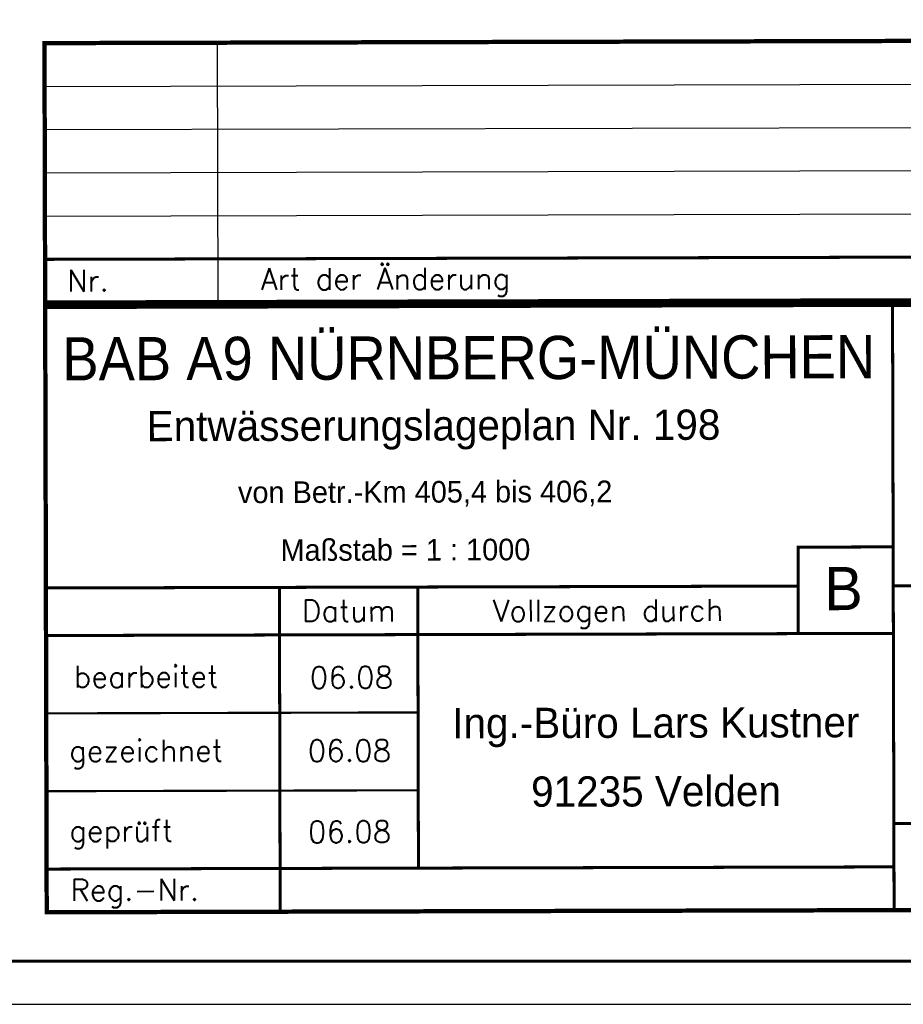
# Model space of a CAD drawing. Extents: x 0 to 1135, y 0 to 420.
# Tile 35 of 84: x 956 to 1058, y 0 to 114. Entities that reach past the tile are written whole.
import ezdxf
from ezdxf.enums import TextEntityAlignment as Align

# ---------------------------------------------------------------- set-up
doc = ezdxf.new("R2010")
doc.units = 0
doc.header["$LTSCALE"] = 2
doc.header["$MEASUREMENT"] = 0
doc.linetypes.add('AUSGEZOGEN', pattern=[0])
for name, color, linetype in [('BAUWOTOP', 250, 'AUSGEZOGEN'), ('FBRTOP', 8, 'AUSGEZOGEN'), ('LEGENDE', 7, 'AUSGEZOGEN'), ('RAHMEN', 250, 'AUSGEZOGEN')]:
    doc.layers.add(name, color=color, linetype=linetype)
doc.styles.add('ROMANS', font='romans.shx', dxfattribs={"width": 0.8})
doc.styles.add('UNIR-H', font='unir_h.shx', dxfattribs={"width": 0.8})
doc.styles.add('UNIR-O', font='unir_o.shx')

msp = doc.modelspace()

# ---------------------------------------------------------------- linework, layer by layer
at = {"layer": 'FBRTOP', "const_width": 0.5}
for points in [[(88.01, 187.53, 0), (104.84, 188.97, 0), (166.44, 194.27, -0.000002), (228.71, 199.62, 0.000002), (290.98, 204.97, 0.000001), (321.65, 207.61, 0.000001), (340.8, 209.25, 0.000002), (353.25, 210.32, -0.000001), (365.71, 211.39, -0.000007)], [(87.67, 191.51, 0), (104.5, 192.96, 0), (166.1, 198.25, -0.000002), (228.37, 203.61, 0.000002), (290.64, 208.96, 0.000001), (321.31, 211.59, 0.000001), (340.45, 213.24, 0.000002), (352.91, 214.31, -0.000001), (365.36, 215.38, -0.000007)], [(377.82, 216.45, 0.000001), (390.27, 217.52, 0.000044)], [(378.16, 212.46, 0.000001), (390.61, 213.53, 0.000044)]]:
    msp.add_lwpolyline(points, format="xyb", dxfattribs=at)
at = {"layer": 'LEGENDE'}
for p, q in [((959.08, 106.14), (1124.08, 106.56)), ((959.09, 101.14), (1124.09, 101.56)), ((959.1, 96.14), (1124.1, 96.56)), ((959.12, 91.14), (1124.12, 91.56))]:
    msp.add_line(p, q, dxfattribs=at)
for points, const_width in [([(1124.06, 111.56), (959.06, 111.14)], 0.5), ([(959.06, 111.39), (959.14, 80.89)], 0.5), ([(959.13, 86.14), (1124.13, 86.56)], 0.35), ([(1124.39, 81.06), (958.89, 80.64)], 0.5), ([(959.14, 81.14), (1124.14, 81.56)], 0.5), ([(959.14, 80.89), (959.32, 10.39)], 0.5), ([(1057.32, 10.89), (1057.14, 80.89)], 0.35), ([(1046.24, 42.86), (1046.21, 52.86), (1057.21, 52.89)], 0.35), ([(959.23, 48.14), (1046.23, 48.36)], 0.35), ([(986.32, 10.71), (986.23, 48.21)], 0.35), ([(1002.31, 15.75), (1002.23, 48.25)], 0.35), ([(1057.23, 48.39), (1124.23, 48.56)], 0.35), ([(959.24, 42.64), (1057.24, 42.89)], 0.35), ([(959.26, 33.64), (1002.26, 33.75)], 0.25), ([(959.29, 24.64), (1002.29, 24.75)], 0.25), ([(1057.3, 20.89), (1124.3, 21.06)], 0.35), ([(959.31, 15.64), (1057.31, 15.89)], 0.35), ([(959.07, 10.64), (1124.57, 11.06)], 0.5)]:
    msp.add_lwpolyline(points, dxfattribs=dict(at, const_width=const_width))
msp.add_lwpolyline([(979.14, 81.19), (979.06, 111.19)], dxfattribs=at)
at = {"layer": 'RAHMEN'}
msp.add_line((950, 0), (1135, 0), dxfattribs=at)
at = {"layer": 'RAHMEN', "const_width": 0.35}
msp.add_lwpolyline([(25, 5), (1130, 5), (1130, 415), (25, 415), (25, 5)], dxfattribs=at)

# ---------------------------------------------------------------- texts
at = {"layer": 'BAUWOTOP', "style": 'UNIR-H'}
msp.add_text('von Betr.-Km 405,4 bis 406,2', height=2.5, rotation=0.1472, dxfattribs=at).set_placement((981.44, 57.95))
at = {"layer": 'LEGENDE'}
for s, height, style, p in [('Art der Änderung', 2.5, 'ROMANS', (984.09, 82.61)), ('Nr.', 2.5, 'ROMANS', (961.68, 82.43)), ('Entwässerungslageplan Nr. 198', 3.5, 'UNIR-H', (970.89, 65.11)), ('Maßstab = 1 : 1000', 2.5, 'UNIR-H', (986.36, 51.27)), ('B', 5, 'UNIR-H', (1049.24, 45.57)), ('06.08', 2.5, 'ROMANS', (989.75, 36.53)), ('gezeichnet', 2.5, 'ROMANS', (961.91, 28.06)), ('06.08', 2.5, 'ROMANS', (989.51, 28.06)), ('geprüft', 2.5, 'ROMANS', (961.93, 18.82)), ('06.08', 2.5, 'ROMANS', (989.53, 18.68)), ('Reg.-Nr.', 2.5, 'ROMANS', (962.06, 11.97))]:
    msp.add_text(s, height=height, rotation=0.1472, dxfattribs=dict(at, style=style)).set_placement(p)
at = {"layer": 'LEGENDE', "style": 'UNIR-H', "width": 0.895858}
msp.add_text('BAB A9 NÜRNBERG-MÜNCHEN', height=5, rotation=0.1567, dxfattribs=at).set_placement((961.13, 72.13), (1055.14, 72.39), align=Align.FIT)
at = {"layer": 'LEGENDE'}
for s, height, style, p in [('Datum', 2.5, 'ROMANS', (994.24, 44.27)), ('Vollzogen durch', 2.5, 'ROMANS', (1024.24, 44.3)), ('bearbeitet', 2.5, 'ROMANS', (970.8, 36.65)), ('Ing.-Büro Lars Kustner', 3.5, 'UNIR-O', (1029.77, 30.82)), ('91235 Velden', 3.5, 'UNIR-O', (1029.79, 22.88))]:
    msp.add_text(s, height=height, rotation=0.1472, dxfattribs=dict(at, style=style)).set_placement(p, align=Align.CENTER)

doc.saveas('drawing.dxf')
